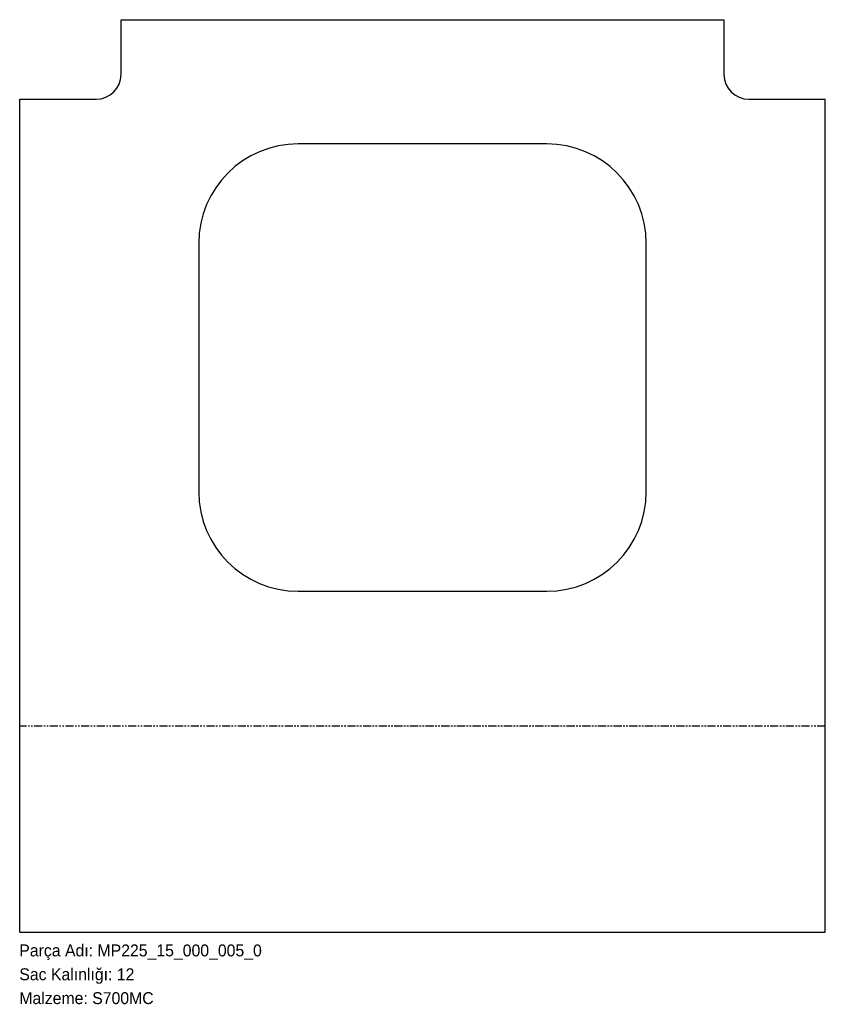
# Model space of a CAD drawing. Header units: millimetres. Extents: x 0 to 810, y -72 to 918.
import ezdxf

# ---------------------------------------------------------------- set-up
doc = ezdxf.new("R2010")
doc.units = ezdxf.units.MM
for name, pattern in [('SLD-İki-Kısa-Kesik-Çizgili-Uzun-Kesik-Çizgi', [15.748, 8.128, -1.524, 1.524, -1.524, 1.524, -1.524]), ('SLD-Katı', [0]), ('SLD-Sürekli', [0])]:
    doc.linetypes.add(name, pattern=pattern)
doc.layers.add('METIN', color=96, linetype='SLD-Katı')
doc.styles.add('SLDTEXTSTYLE0', font='ARIAL.TTF', dxfattribs={"width": 0.948, "bigfont": 'bigfont'})
doc.styles.add('SLDTEXTSTYLE1', font='ARIAL.TTF', dxfattribs={"width": 0.948})

msp = doc.modelspace()

# ---------------------------------------------------------------- linework, layer by layer
at = {"color": 7, "linetype": 'SLD-Sürekli', "lineweight": 25}
for p, q in [((102.4, 863.34), (102.4, 918.34)), ((102.4, 918.34), (708.4, 918.34)), ((708.4, 918.34), (708.4, 863.34)), ((0.4, 0.4), (0.4, 838.34)), ((0.4, 838.34), (77.4, 838.34)), ((733.4, 838.34), (810.4, 838.34)), ((810.4, 0.4), (810.4, 838.34)), ((530.4, 793.34), (280.4, 793.34)), ((180.4, 693.34), (180.4, 443.34)), ((630.4, 443.34), (630.4, 693.34)), ((280.4, 343.34), (530.4, 343.34)), ((0.4, 0.4), (810.4, 0.4))]:
    msp.add_line(p, q, dxfattribs=at)
at = {"color": 7, "linetype": 'SLD-İki-Kısa-Kesik-Çizgili-Uzun-Kesik-Çizgi'}
msp.add_line((810.4, 207.63), (0.4, 207.63), dxfattribs=at)
at = {"color": 7, "linetype": 'SLD-Sürekli', "lineweight": 25}
for centre, radius, start, end in [((77.4, 863.34), 25, 270, 0), ((733.4, 863.34), 25, 180, 270), ((280.4, 693.34), 100, 90, 180), ((530.4, 693.34), 100, 0, 90), ((280.4, 443.34), 100, 180, 270), ((530.4, 443.34), 100, 270, 0)]:
    msp.add_arc(centre, radius, start, end, dxfattribs=at)

# ---------------------------------------------------------------- texts
at = {"layer": 'METIN', "char_height": 12, "attachment_point": 1}
for s, insert, style in [('Parça Adı: MP225_15_000_005_0', (0, -12.03), 'SLDTEXTSTYLE0'), ('Sac Kalınlığı: 12', (0, -36.03), 'SLDTEXTSTYLE0'), ('Malzeme: S700MC', (0, -60.03), 'SLDTEXTSTYLE1')]:
    msp.add_mtext(s, dxfattribs=dict(at, insert=insert, style=style))

doc.saveas('drawing.dxf')
